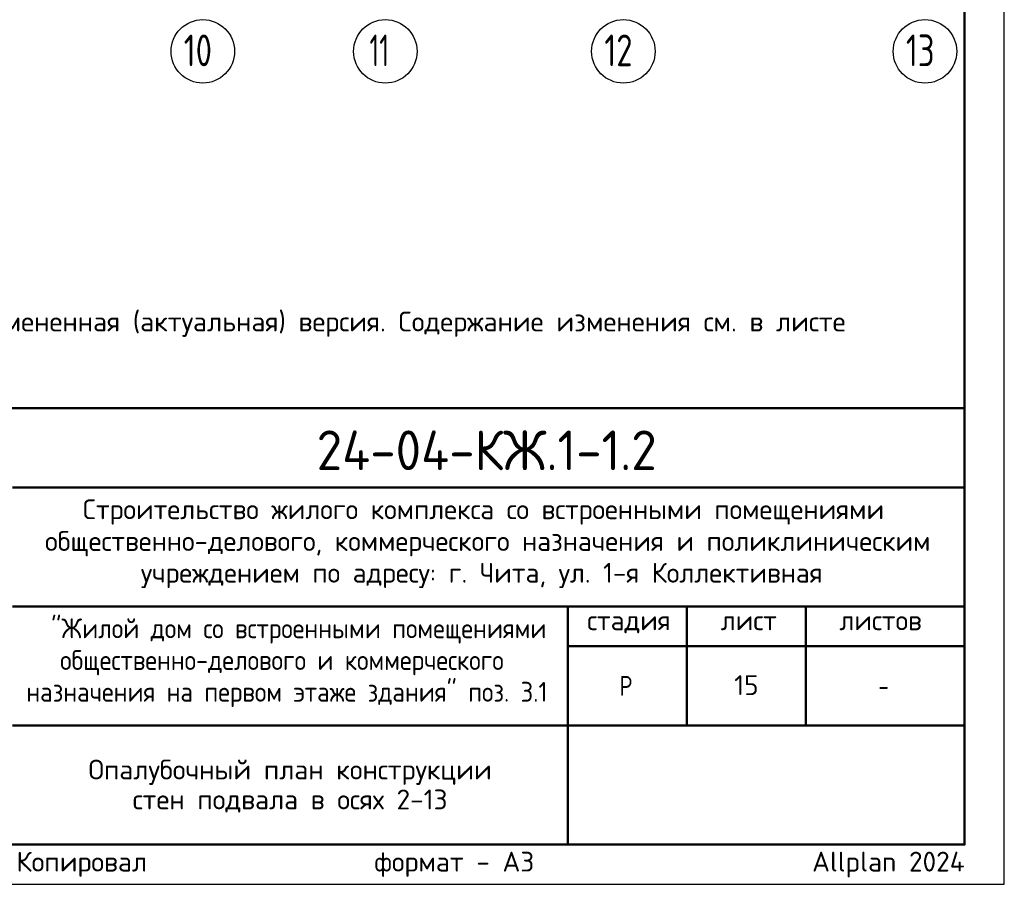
# Model space of a CAD drawing. Header units: millimetres. Extents: x 0 to 42000, y 0 to 29700.
# Tile 4 of 6: x 29593 to 42000, y 0 to 10896. Entities that reach past the tile are written whole.
import ezdxf

# ---------------------------------------------------------------- set-up
doc = ezdxf.new("R2010")
doc.units = ezdxf.units.MM
doc.linetypes.add('______5', pattern=[1100, 800, -100, 100, -100])
doc.layers.add('Standard', color=7, linetype='Continuous', lineweight=25)
doc.layers.add('Надписи', color=7, linetype='Continuous', lineweight=25)
doc.layers.add('Оси', color=7, linetype='______5')
doc.styles.add('ISOCPEUR', font='txt')

msp = doc.modelspace()

# ---------------------------------------------------------------- linework, layer by layer
at = {"layer": 'Standard', "color": 7, "linetype": 'Continuous', "lineweight": 50, "transparency": 33554687}
for p, q in [((23000, 6000), (41500, 6000)), ((29500, 5000), (41500, 5000)), ((29500, 3500), (41500, 3500)), ((36500, 2000), (36500, 3500)), ((38000, 2000), (38000, 3500)), ((39500, 2000), (39500, 3500)), ((36500, 3000), (41500, 3000)), ((29500, 2000), (41500, 2000)), ((36500, 500), (36500, 2000)), ((36500, 500), (36500, 2000))]:
    msp.add_line(p, q, dxfattribs=at)
at = {"layer": 'Standard', "color": 7, "linetype": 'Continuous', "lineweight": 25, "transparency": 33554687}
for p, q in [((41500, 500), (41500, 6000)), ((23000, 500), (41500, 500)), ((23000, 500), (41500, 500)), ((23000, 500), (41500, 500))]:
    msp.add_line(p, q, dxfattribs=at)
msp.add_lwpolyline([(0, 0), (42000, 0), (42000, 29700), (0, 29700), (0, 0)], close=True, dxfattribs=at)
at = {"layer": 'Standard', "color": 7, "linetype": 'Continuous', "lineweight": 50, "transparency": 33554687}
msp.add_lwpolyline([(2000, 29200), (41500, 29200), (41500, 500), (2000, 500), (2000, 29200)], close=True, dxfattribs=at)
at = {"layer": 'Standard', "color": 7, "linetype": 'Continuous', "lineweight": 13, "transparency": 33554687}
msp.add_lwpolyline([(2000, 29200), (2000, 500), (41500, 500), (41500, 29200), (2000, 29200)], dxfattribs=at)
at = {"layer": 'Standard', "color": 7, "linetype": 'Continuous', "lineweight": 25, "transparency": 33554687}
msp.add_lwpolyline([(41500, 6000), (23000, 6000), (23000, 500), (41500, 500), (41500, 6000)], dxfattribs=at)
at = {"layer": 'Оси', "color": 7, "linetype": 'Continuous', "lineweight": 25, "transparency": 33554687}
for centre in [(31900, 10496), (34200, 10496), (37200, 10496), (41000, 10496)]:
    msp.add_circle(centre, 400, dxfattribs=at)

# ---------------------------------------------------------------- texts
at = {"layer": 'Standard', "color": 240, "linetype": 'Continuous', "lineweight": 13, "transparency": 33554687, "insert": (23000, 7217), "char_height": 250, "width": 17066.88, "attachment_point": 1, "line_spacing_factor": 0.903614}
msp.add_mtext('\\A1;{\\fISOCPEUR|i0|b0;\\H250.000000;\\W1.000000;\\C240;В выделенной области представлена замененная (актуальная) версия. Содержание изменения см. в листе}\\P{\\fISOCPEUR|i0|b0;\\H250.000000;\\W1.000000;\\C240;разрешения на внесение изменений.}\\P', dxfattribs=at)
at = {"layer": 'Standard', "color": 7, "linetype": 'Continuous', "lineweight": 50, "transparency": 33554687, "insert": (33335, 5218), "char_height": 500, "width": 4831.97, "attachment_point": 7, "style": 'ISOCPEUR'}
msp.add_mtext('\\W0.94;24-04-КЖ.1-1.2', dxfattribs=at)
at = {"layer": 'Standard', "color": 7, "linetype": 'Continuous', "lineweight": 25, "transparency": 33554687, "char_height": 250, "attachment_point": 7, "style": 'ISOCPEUR'}
for s, insert, width in [('\\W0.99;Строительство жилого комплекса со встроенными помещениями', (30388, 4533), 10343.94), ('\\W0.99;общественно-делового, коммерческого назначения и поликлиническим', (29912, 4133), 11292.27), ('\\W0.99;учреждением по адресу: г. Чита, ул. 1-я Коллективная', (31119, 3733), 8881.18), ('\\W0.90;"Жилой дом со встроенными помещениями', (29989, 3033), 6132.51), ('\\W0.99;стадия    лист     листов', (36743, 3162), 4372.59), ('\\W0.90;общественно-делового и коммерческого', (30102, 2633), 5904.55), ('\\W0.90;назначения на первом этаже здания" поз. 3.1', (29676, 2233), 6756.08), ('\\W0.80;Р', (37150, 2375), 299.86), ('\\W0.78;-', (40412, 2375), 272.01)]:
    msp.add_mtext(s, dxfattribs=dict(at, insert=insert, width=width))
at = {"layer": 'Standard', "color": 7, "linetype": 'Continuous', "lineweight": 25, "transparency": 33554687, "insert": (33000, 1571), "char_height": 250, "width": 5091.88, "attachment_point": 2, "line_spacing_factor": 0.903614}
msp.add_mtext('\\A1;{\\fISOCPEUR|i0|b0;\\H250.000000;\\W1.000000;\\C7;Опалубочный план конструкции}\\P{\\fISOCPEUR|i0|b0;\\H250.000000;\\W1.000000;\\C7;стен подвала в осях 2-13}\\P', dxfattribs=at)
at = {"layer": 'Standard', "color": 8, "linetype": 'Continuous', "lineweight": 13, "transparency": 33554687, "insert": (41500, 248), "char_height": 250, "width": 11749.46, "attachment_point": 6, "style": 'ISOCPEUR'}
msp.add_mtext('\\A1;{\\fISOCPEUR|i0|b0;\\H250.000000;\\W1.000000;\\C8;Копировал                  формат - А3                      Allplan 2024}\\P', dxfattribs=at)
at = {"layer": 'Надписи', "color": 7, "linetype": 'Continuous', "lineweight": 13, "transparency": 33554687, "insert": (38750, 2510), "char_height": 250, "width": 393.75, "attachment_point": 5, "style": 'ISOCPEUR'}
msp.add_mtext('\\A1;{\\fISOCPEUR|i0|b0;\\H250.000000;\\W1.000000;\\C7;15}\\P', dxfattribs=at)
at = {"layer": 'Оси', "color": 7, "linetype": 'Continuous', "lineweight": 35, "transparency": 33554687, "char_height": 400, "attachment_point": 7, "style": 'ISOCPEUR'}
for s, insert, width in [('\\W0.75;10', (31660, 10309), 629.7), ('\\W0.62;11', (34000, 10309), 525), ('\\W0.75;12', (36960, 10309), 629.7), ('\\W0.75;13', (40760, 10309), 629.7)]:
    msp.add_mtext(s, dxfattribs=dict(at, insert=insert, width=width))

doc.saveas('drawing.dxf')
